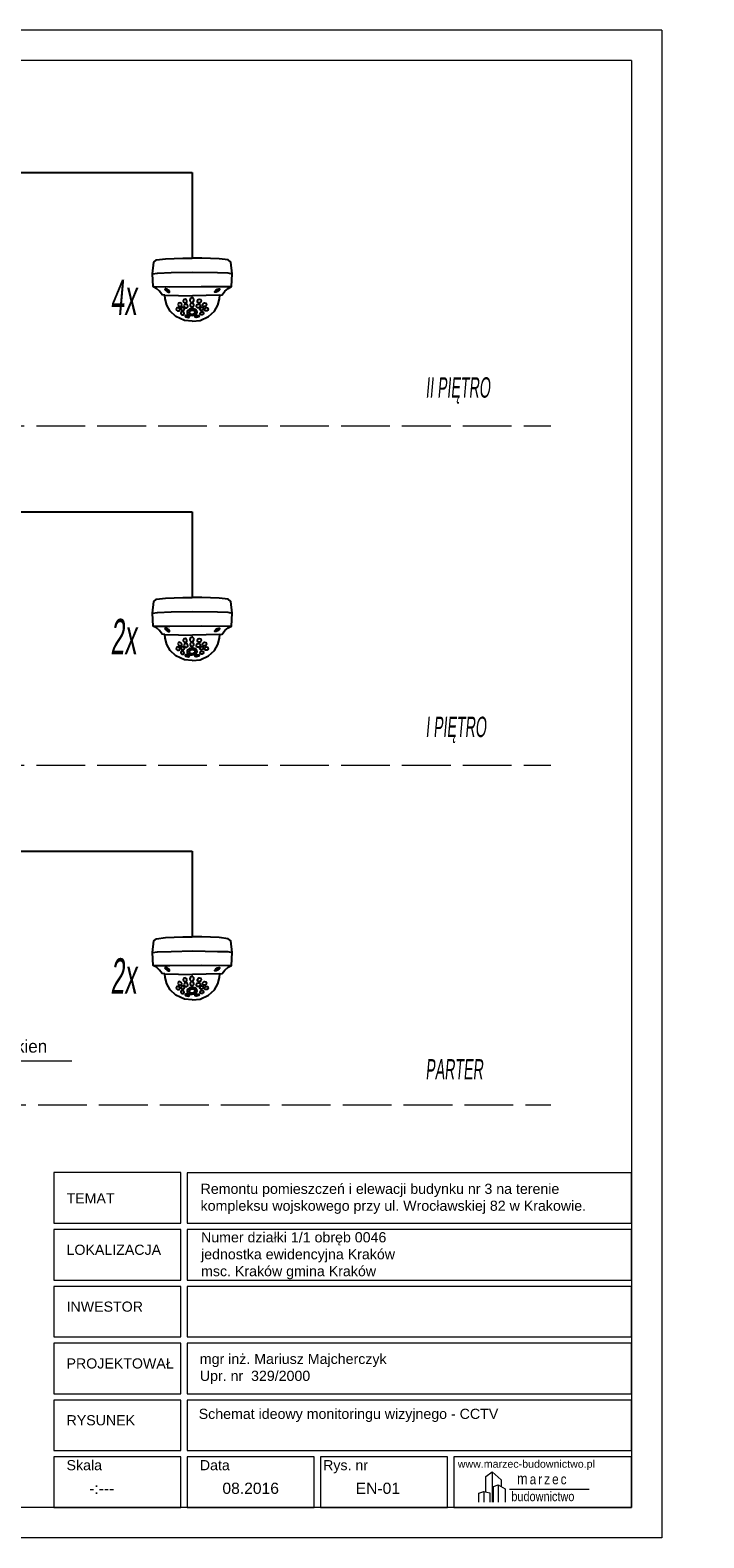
# Model space of a CAD drawing. Header units: centimetres. Extents: x 74448 to 96987, y -37016 to -10817.
# Tile 78 of 174: x 82100 to 83427, y -37016 to -34046. Entities that reach past the tile are written whole.
import ezdxf

# ---------------------------------------------------------------- set-up
doc = ezdxf.new("R2010")
doc.units = ezdxf.units.CM
doc.header["$LTSCALE"] = 0.02
doc.linetypes.add('ACAD_ISO02W100', pattern=[15, 12, -3])
doc.layers.get('0').update_dxf_attribs({"color": 8, "lineweight": 13})
doc.layers.add('_pk_opis legenda', color=7, linetype='Continuous')
doc.layers.add('okablowanie', color=7, linetype='Continuous')
for name, color, linetype, lineweight in [('_pk_tabelka', 7, 'Continuous', 15), ('CCTV', 7, 'Continuous', 25), ('ei30', 8, 'Continuous', 13), ('linia', 7, 'Continuous', 5)]:
    doc.layers.add(name, color=color, linetype=linetype, lineweight=lineweight)
doc.styles.add('1-100', font='arial.ttf', dxfattribs={"width": 0.5, "oblique": 5, "height": 20})
doc.styles.add('ARCH. STANDARD', font='arial.ttf')
doc.styles.get("Standard").update_dxf_attribs({"font": 'arial.ttf', "height": 12})
doc.styles.add('Tomasz_W legenda', font='TCM_____.TTF')

# ---------------------------------------------------------------- blocks, each defined once
blk = doc.blocks.new('A$C2559252F')
at = {"lineweight": 9}
for p, q in [((-20.01, 3.95), (-18.01, 5.47)), ((-18.01, 5.47), (-15.17, 2.98)), ((-18.01, 5.47), (-18.01, -4.14)), ((-20.01, -0.88), (-20.01, 3.95)), ((-17.65, 0.81), (-16.1, 1.39)), ((-17.65, -4.14), (-17.65, 0.81)), ((-16.1, 1.39), (-13.97, 0.07)), ((-16.1, 1.39), (-16.1, -4.14)), ((-15.17, 2.98), (-15.17, 0.81)), ((-13.97, 0.07), (-13.97, -4.14)), ((-12.57, 0), (12.57, 0)), ((-20.67, -0.7), (-20.67, -4.14))]:
    blk.add_line(p, q, dxfattribs=at)
blk.add_lwpolyline([(-22.28, -4.14), (-22.28, -1.29), (-20.67, -0.7), (-18.79, -1.2), (-18.79, -4.14)], dxfattribs=at)
at = {"lineweight": 9, "attachment_point": 1}
for s, insert, char_height, width in [('{\\fTechnic|b0|i0|c2|p2;\\H1.1667x;m\\H0.57141x; \\H1.6001x;a\\H0.62496x; \\H1.6001x;r\\H0.62496x; \\H1.6001x;z\\H0.62496x; \\H1.6001x;e\\H0.62496x; \\H1.6001x;c}', (-10.22, 5.04), 3, 25.2165), ('{\\fTechnic|b0|i0|c2|p2;\\H0.25x;budownictwo}', (-11.99, -0.78), 12, 32.0979)]:
    blk.add_mtext(s, dxfattribs=dict(at, insert=insert, char_height=char_height, width=width))
blk = doc.blocks.new('AAT_KOPUŁA')
for points in [[(-8.22, -11.04), (-9, -10.93), (-9.78, -9.91), (-10.75, -9.07), (-11.75, -8.52), (-11.93, -4.64), (-11.53, -1.23), (-10.72, -0.54), (-8.02, -0.23), (-2.86, 0), (-0.04, 0)], [(8.18, -11.04), (8.95, -10.93), (9.73, -9.91), (10.71, -9.07), (11.71, -8.52), (11.89, -4.64), (11.49, -1.23), (10.67, -0.54), (7.97, -0.23), (2.82, 0), (0, 0)], [(-11.93, -4.64), (-10.42, -4.44), (-6.36, -4.33), (0.12, -4.2), (7.54, -4.33), (10.62, -4.41), (11.89, -4.64)], [(-11.75, -8.52), (-6.7, -8.53), (2.62, -8.43), (11.71, -8.52)], [(-0.05, -18.85), (-2.38, -18.67), (-4.9, -17.44), (-6.62, -15.88), (-7.66, -14.01), (-8.14, -12.14), (-8.22, -11.04), (-0.04, -11.24)], [(0.01, -18.85), (2.34, -18.67), (4.85, -17.44), (6.58, -15.88), (7.62, -14.01), (8.1, -12.14), (8.18, -11.04), (0, -11.24)]]:
    blk.add_lwpolyline(points)
for points in [[(-8.01, -9.54), (-7.57, -9.95), (-7.16, -10.2), (-6.8, -10.17), (-6.79, -9.93), (-7.09, -9.56), (-7.5, -9.29), (-7.95, -9.14), (-8.14, -9.15), (-8.19, -9.28), (-8.1, -9.44)], [(-3.18, -13.85), (-3.41, -13.5), (-3.71, -13.36), (-4.14, -13.45), (-4.29, -13.85), (-4.15, -14.27), (-3.88, -14.44), (-3.44, -14.44), (-3.2, -14.23), (-3.15, -14.01)], [(-1.64, -12.74), (-1.87, -12.4), (-2.18, -12.26), (-2.6, -12.35), (-2.75, -12.75), (-2.61, -13.17), (-2.34, -13.34), (-1.9, -13.34), (-1.66, -13.13), (-1.61, -12.9)], [(-0.16, -11.79), (-0.44, -11.92), (-0.66, -12.24), (-0.73, -12.53), (-0.65, -12.92), (-0.47, -13.15), (-0.12, -13.25), (0.27, -13.11), (0.47, -12.65), (0.44, -12.25), (0.26, -12.02), (0.06, -11.81)], [(-0.12, -13.41), (-0.49, -13.53), (-0.61, -13.76), (-0.68, -14.17), (-0.52, -14.45), (-0.26, -14.55), (0.18, -14.53), (0.42, -14.2), (0.47, -13.96), (0.29, -13.62), (0.11, -13.48)], [(1.53, -12.74), (1.76, -12.4), (2.07, -12.26), (2.49, -12.35), (2.65, -12.75), (2.51, -13.17), (2.23, -13.34), (1.79, -13.34), (1.55, -13.13), (1.51, -12.9)], [(3.07, -13.85), (3.3, -13.5), (3.61, -13.36), (4.03, -13.45), (4.19, -13.85), (4.05, -14.27), (3.77, -14.44), (3.33, -14.44), (3.09, -14.23), (3.05, -14.01)], [(7.96, -9.54), (7.52, -9.95), (7.12, -10.2), (6.76, -10.17), (6.75, -9.93), (7.04, -9.56), (7.46, -9.29), (7.9, -9.14), (8.09, -9.15), (8.15, -9.28), (8.06, -9.44)], [(-3.78, -15.29), (-3.95, -14.93), (-4.25, -14.79), (-4.68, -14.88), (-4.81, -15.22), (-4.69, -15.53), (-4.45, -15.72), (-4.04, -15.72), (-3.87, -15.61), (-3.77, -15.41)], [(-2.45, -16.49), (-2.62, -16.14), (-2.92, -16), (-3.35, -16.09), (-3.48, -16.42), (-3.36, -16.74), (-3.12, -16.92), (-2.71, -16.93), (-2.54, -16.81), (-2.44, -16.61)], [(-2.37, -15.16), (-2.53, -14.81), (-2.84, -14.67), (-3.26, -14.76), (-3.39, -15.09), (-3.27, -15.41), (-3.03, -15.59), (-2.63, -15.6), (-2.46, -15.48), (-2.36, -15.28)], [(-1.35, -14.22), (-1.58, -13.87), (-1.88, -13.73), (-2.31, -13.82), (-2.46, -14.23), (-2.32, -14.64), (-2.05, -14.81), (-1.61, -14.81), (-1.37, -14.6), (-1.32, -14.38)], [(-1.34, -17.2), (-1.62, -17.14), (-2.01, -17.17), (-2.14, -17.32), (-2.03, -17.5), (-1.68, -17.65), (-1.27, -17.71), (-0.93, -17.63), (-0.89, -17.47), (-1.06, -17.33)], [(-0.12, -15.1), (-0.81, -15.21), (-1.32, -15.6), (-1.56, -15.96), (-1.58, -16.45), (-1.21, -16.85), (-0.57, -17.09), (-0.08, -17.13), (0.56, -17.04), (1.21, -16.62), (1.45, -16.19), (1.38, -15.8), (0.93, -15.33), (0.26, -15.14)], [(0, -15.66), (-0.48, -15.71), (-0.87, -15.94), (-0.92, -16.2), (-0.86, -16.5), (-0.56, -16.69), (-0.14, -16.73), (0.46, -16.65), (0.79, -16.37), (0.81, -15.97), (0.42, -15.7)], [(1.24, -17.2), (1.51, -17.14), (1.91, -17.17), (2.04, -17.32), (1.92, -17.5), (1.57, -17.65), (1.16, -17.71), (0.83, -17.63), (0.79, -17.47), (0.95, -17.33)], [(1.24, -14.22), (1.47, -13.87), (1.78, -13.73), (2.2, -13.82), (2.36, -14.23), (2.22, -14.64), (1.94, -14.81), (1.5, -14.81), (1.26, -14.6), (1.22, -14.38)], [(2.26, -15.16), (2.43, -14.81), (2.73, -14.67), (3.16, -14.76), (3.29, -15.09), (3.17, -15.41), (2.93, -15.59), (2.52, -15.6), (2.35, -15.48), (2.25, -15.28)], [(2.34, -16.49), (2.51, -16.14), (2.82, -16), (3.24, -16.09), (3.37, -16.42), (3.25, -16.74), (3.01, -16.92), (2.61, -16.93), (2.43, -16.81), (2.33, -16.61)], [(3.67, -15.29), (3.84, -14.93), (4.15, -14.79), (4.57, -14.88), (4.7, -15.22), (4.58, -15.53), (4.34, -15.72), (3.94, -15.72), (3.77, -15.61), (3.67, -15.41)]]:
    blk.add_lwpolyline(points, close=True)

msp = doc.modelspace()

# ---------------------------------------------------------------- linework, layer by layer
at = {"layer": '_pk_tabelka', "color": 7, "ltscale": 3}
for p, q in [((83344.1, -34045.7), (79144.1, -34045.7)), ((83344.1, -34045.7), (83344.1, -37015.7)), ((83284.1, -34105.7), (79394.1, -34105.7)), ((83284.1, -34105.7), (83284.1, -36955.7)), ((83284.1, -36955.7), (79394.1, -36955.7)), ((83344.1, -37015.7), (79144.1, -37015.7))]:
    msp.add_line(p, q, dxfattribs=at)
for points in [[(82146.6, -36395.5), (82396.6, -36395.5), (82396.6, -36296.1), (82146.6, -36296.1)], [(82409.1, -36396), (83284.1, -36396), (83284.1, -36296.6), (82409.1, -36296.6)], [(82146.6, -36508), (82396.6, -36508), (82396.6, -36408.5), (82146.6, -36408.5)], [(82409.1, -36508), (83284.1, -36508), (83284.1, -36408.5), (82409.1, -36408.5)], [(82146.6, -36619.9), (82396.6, -36619.9), (82396.6, -36520.5), (82146.6, -36520.5)], [(82409.1, -36619.9), (83284.1, -36619.9), (83284.1, -36520.5), (82409.1, -36520.5)], [(82146.6, -36731.8), (82396.6, -36731.8), (82396.6, -36632.4), (82146.6, -36632.4)], [(82409.1, -36731.8), (83284.1, -36731.8), (83284.1, -36632.4), (82409.1, -36632.4)], [(82146.6, -36843.7), (82396.6, -36843.7), (82396.6, -36744.3), (82146.6, -36744.3)], [(82409.1, -36843.7), (83284.1, -36843.7), (83284.1, -36744.3), (82409.1, -36744.3)], [(82146.6, -36955.7), (82396.6, -36955.7), (82396.6, -36856.2), (82146.6, -36856.2)], [(82409.1, -36955.7), (82659.1, -36955.7), (82659.1, -36856.2), (82409.1, -36856.2)], [(82671.6, -36955.7), (82921.6, -36955.7), (82921.6, -36856.2), (82671.6, -36856.2)], [(82934.1, -36955.7), (83284.1, -36955.7), (83284.1, -36856.2), (82934.1, -36856.2)]]:
    msp.add_lwpolyline(points, close=True, dxfattribs=at)
at = {"layer": 'linia', "linetype": 'ACAD_ISO02W100', "lineweight": 15, "ltscale": 400}
for p, q in [((81512.2, -34825.4), (83125.6, -34825.4)), ((81512.2, -35493.9), (83125.6, -35493.9)), ((81875.5, -36162.5), (83125.6, -36162.5))]:
    msp.add_line(p, q, dxfattribs=at)
at = {"layer": 'linia'}
msp.add_line((82182.2, -36076.9), (81701.4, -36076.9), dxfattribs=at)
at = {"layer": 'okablowanie'}
for p, q in [((81249.5, -34325.9), (82419.1, -34325.9)), ((82419.1, -34325.9), (82419.1, -34494.8)), ((81313.1, -34994.4), (82419.1, -34994.4)), ((82419.1, -34994.4), (82419.1, -35163.3)), ((81376.7, -35663), (82419.1, -35663)), ((82419.1, -35663), (82419.1, -35831.8))]:
    msp.add_line(p, q, dxfattribs=at)

# ---------------------------------------------------------------- block references
at = {"layer": '_pk_tabelka', "color": 0, "xscale": 6.25, "yscale": 6.25, "zscale": 12.5}
msp.add_blockref('A$C2559252F', (83122.6, -36919.8), dxfattribs=at)
at = {"layer": 'CCTV', "xscale": 6.591048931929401, "yscale": 6.591048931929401, "zscale": 6.591048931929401}
for p in [(82419.4, -34494.8), (82419.4, -35163.3), (82419.4, -35831.8)]:
    msp.add_blockref('AAT_KOPUŁA', p, dxfattribs=at)

# ---------------------------------------------------------------- texts
at = {"layer": '_pk_opis legenda', "char_height": 40, "width": 1910.218, "attachment_point": 4, "line_spacing_factor": 0.8, "style": '1-100'}
for s, insert in [('II PIĘTRO', (82878.5, -34755.6)), ('I PIĘTRO', (82878.5, -35424.2)), ('PARTER', (82878.5, -36092.7))]:
    msp.add_mtext(s, dxfattribs=dict(at, insert=insert))
at = {"layer": '_pk_opis legenda', "ltscale": 0.5, "insert": (81717.2, -36047.5), "char_height": 25, "width": 3364.663, "attachment_point": 4, "line_spacing_factor": 0.825, "style": 'Tomasz_W legenda'}
msp.add_mtext('1x światłowód SM 6 włókien', dxfattribs=at)
at = {"layer": '_pk_tabelka', "color": 7, "style": 'ARCH. STANDARD'}
for s, height, p in [('TEMAT', 19.99, (82171.6, -36356.9)), ('LOKALIZACJA', 19.988, (82171.6, -36458.2)), ('INWESTOR', 19.99, (82171.6, -36570.2)), ('PROJEKTOWAŁ', 19.988, (82171.6, -36682.1)), ('RYSUNEK', 19.99, (82171.6, -36794))]:
    msp.add_text(s, height=height, dxfattribs=at).set_placement(p)
at = {"layer": '_pk_tabelka', "color": 7, "lineweight": 13, "insert": (82435.6, -36318.1), "char_height": 20, "width": 828.736, "attachment_point": 1, "style": 'ARCH. STANDARD'}
msp.add_mtext('{\\C0;Remontu pomieszczeń i elewacji budynku nr 3 na terenie kompleksu wojskowego przy ul. Wrocławskiej 82 w Krakowie.\\H1.2565x; }', dxfattribs=at)
at = {"layer": '_pk_tabelka', "color": 7, "lineweight": 13, "attachment_point": 1}
for s, insert, char_height, width in [('{\\C0;Numer działki 1/1 obręb 0046 \\Pjednostka ewidencyjna Kraków\\Pmsc. Kraków gmina Kraków}', (82436.5, -36413.6), 20, 982.933), ('mgr inż.{\\fArial|b0|i0|c238|p34; Mariusz Majcherczyk\\PUpr. nr  329/2000}', (82434.1, -36653.2), 20, 982.933), ('Schemat ideowy monitoringu wizyjnego - CCTV', (82431.9, -36761.4), 20, 716.04), ('Skala', (82171.6, -36862.5), 20, 982.933), ('Data', (82434.1, -36862.5), 20, 982.933), ('Rys. nr\\P^I', (82676.9, -36862.5), 20, 982.933), ('www.marzec-budownictwo.pl', (82942.1, -36862.5), 15, 982.933)]:
    msp.add_mtext(s, dxfattribs=dict(at, insert=insert, char_height=char_height, width=width))
at = {"layer": '_pk_tabelka', "color": 7, "char_height": 22.05, "width": 15.335, "attachment_point": 1}
for s, insert in [('-:---', (82216.1, -36907)), ('08.2016', (82478.6, -36907))]:
    msp.add_mtext(s, dxfattribs=dict(at, insert=insert))
at = {"layer": '_pk_tabelka', "insert": (82741.1, -36907), "char_height": 22.05, "width": 15.335, "attachment_point": 1}
msp.add_mtext('EN-01', dxfattribs=at)
at = {"layer": 'CCTV', "char_height": 70, "width": 1910.218, "attachment_point": 4, "line_spacing_factor": 0.8, "style": '1-100'}
for s, insert in [(' 4x', (82244.4, -34572)), (' 2x', (82244.4, -35240.5)), (' 2x', (82244.4, -35909))]:
    msp.add_mtext(s, dxfattribs=dict(at, insert=insert))
at = {"layer": 'ei30', "char_height": 16, "width": 598.031, "attachment_point": 1}
for s, insert in [('\\pi46.424;WYKONAĆ PRZEPONĘ POZIOMĄ METODĄ INIEKCJI \\P\\pi439.44;CIŚNIENIOWEJ', (77365.6, -34824)), ('\\pi244.27;WYKONAĆ PRZEPONĘ POZIOMĄ \\P\\pi240.04;METODĄ INIEKCJI CIŚNIENIOWEJ \\P\\pi341.98;NA PODANYM ODCINKU', (77347.8, -35578.8))]:
    msp.add_mtext(s, dxfattribs=dict(at, insert=insert))

doc.saveas('drawing.dxf')
